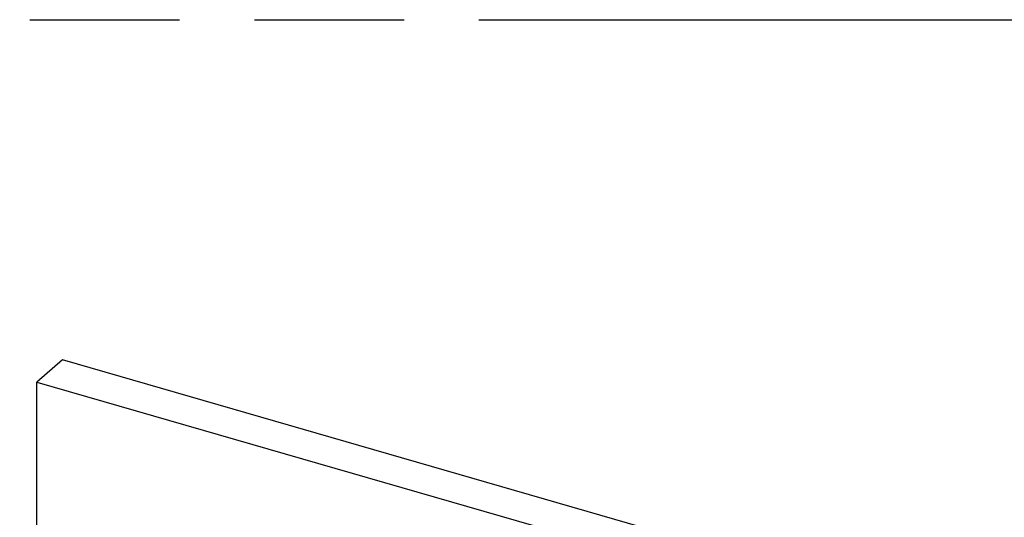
# Model space of a CAD drawing. Header units: millimetres. Extents: x 0 to 210, y 0 to 297.
# Tile 25 of 28: x 60 to 72, y 251 to 258. Entities that reach past the tile are written whole.
import ezdxf

# ---------------------------------------------------------------- set-up
doc = ezdxf.new("R2010")
doc.units = ezdxf.units.MM
doc.header["$LTSCALE"] = 19.36
doc.linetypes.add('PHANTOM', pattern=[0.8, 0.45, -0.05, 0.1, -0.05, 0.1, -0.05])
doc.layers.get('0').update_dxf_attribs({"linetype": 'CONTINUOUS'})
doc.layers.add('DEFAULT_3', color=7, linetype='PHANTOM')

msp = doc.modelspace()

# ---------------------------------------------------------------- linework, layer by layer
at = {"color": 7, "linetype": 'CONTINUOUS'}
for p, q in [((60.22893, 253.27694), (59.89893, 252.99116)), ((137.4784, 230.97694), (60.22893, 253.27694)), ((59.89893, 235.84385), (59.89893, 252.99116)), ((59.89893, 252.99116), (137.1484, 230.69116))]:
    msp.add_line(p, q, dxfattribs=at)
at = {"layer": 'DEFAULT_3', "color": 7, "linetype": 'PHANTOM'}
msp.add_line((50.12864, 257.68), (150.12864, 257.68), dxfattribs=at)

doc.saveas('drawing.dxf')
